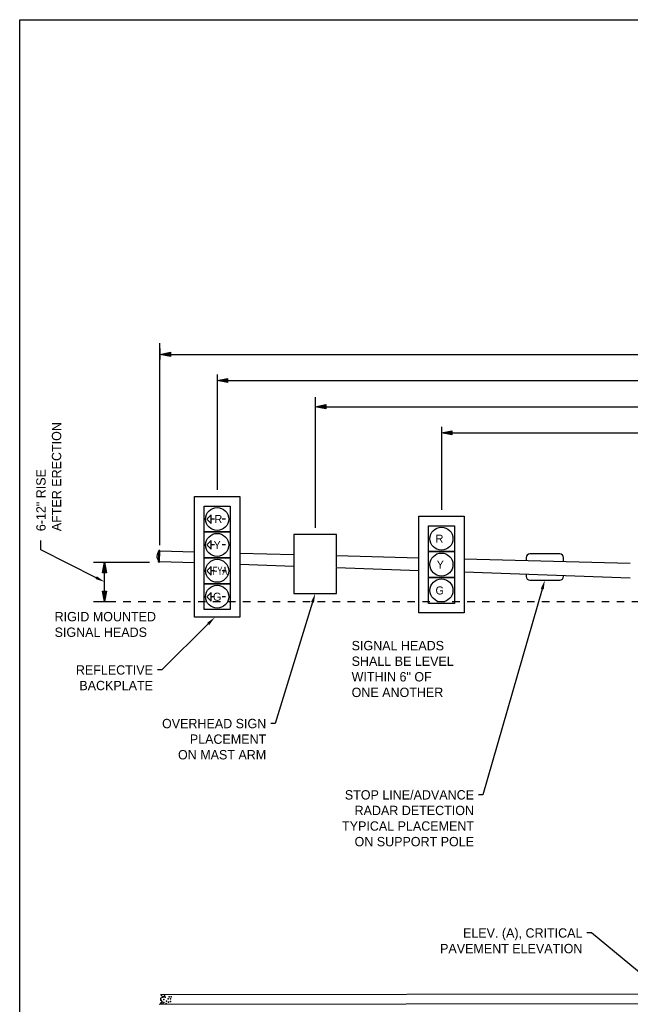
# Model space of a CAD drawing. Header units: feet. Extents: x -492 to 168807, y -198 to 321400.
# Tile 7 of 28: x 63.56 to 71.73, y -130.48 to -117.32. Entities that reach past the tile are written whole.
import ezdxf
from ezdxf import colors
from ezdxf.entities.mleader import LeaderData, LeaderLine
from ezdxf.enums import TextEntityAlignment as Align
from ezdxf.math import Vec2, Vec3

# ---------------------------------------------------------------- set-up
doc = ezdxf.new("R2010")
doc.units = ezdxf.units.FT
doc.header["$MEASUREMENT"] = 0
doc.linetypes.add('F', pattern=[0.15000000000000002, 0.1, -0.05])
doc.layers.add('COLUMNS', color=6, linetype='Continuous', plot=False)
for name, color, linetype in [('SH_Data', 7, 'Continuous'), ('ST_Details', 4, 'Continuous'), ('TEXT-DED', 10, 'Continuous')]:
    doc.layers.add(name, color=color, linetype=linetype)
doc.styles.add('Slanted-Normal', font='font31.shx', dxfattribs={"height": 0.14})
doc.styles.add('Slanted-Normal LS 0.50', font='ISO_FONTRIGHT.shx', dxfattribs={"height": 0.14})
doc.dimstyles.new('Dec-0  Slanted', dxfattribs={"dimtxt": 0.14, "dimasz": 0.14, "dimexe": 0.07000000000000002, "dimexo": 0.07000000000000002, "dimgap": 0.07000000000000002, "dimtad": 1, "dimdec": 0, "dimzin": 3, "dimdsep": 46, "dimtxsty": 'Slanted-Normal', "dimblk": 'Dim1', "dimcen": 0, "dimclrd": 95, "dimclre": 95, "dimclrt": 7, "dimaunit": 1, "dimadec": 5, "dimazin": 3, "dimtfac": 1, "dimtdec": 0, "dimtmove": 1, "dimatfit": 0, "dimldrblk": 'Dim1', "dimfxl": 1, "dimtolj": 1, "dimtzin": 0, "dimlwd": -1, "dimlwe": -1, "dimarcsym": 0})

# ---------------------------------------------------------------- blocks, each defined once
blk = doc.blocks.new('Dim1')
h = blk.add_hatch(color=4)
h.dxf.hatch_style = 1
h.paths.add_polyline_path([(0, 0), (-1.000000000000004, -0.1999999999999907), (-1.000000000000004, 0.1999999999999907)])
at = {"color": 4}
blk.add_lwpolyline([(0, 0), (-1.000000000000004, -0.1999999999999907), (-1.000000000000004, 0.1999999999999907), (0, 0)], dxfattribs=at)
blk = doc.blocks.new('*D1104')
at = {"layer": 'Defpoints', "color": 0, "transparency": 16777216}
for p in [(65.43536308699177, -121.6431564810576), (78.61215998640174, -121.6431564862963), (78.61215998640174, -121.7931564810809)]:
    blk.add_point(p, dxfattribs=at)
at = {"layer": 'TEXT-DED', "color": 95, "linetype": 'Continuous', "transparency": 16777216}
for p, q in [((65.43536308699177, -121.7131564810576), (65.43536308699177, -121.8631564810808)), ((78.61215998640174, -121.7131564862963), (78.61215998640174, -121.8631564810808)), ((65.57536308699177, -121.7931564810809), (78.47215998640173, -121.7931564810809))]:
    blk.add_line(p, q, dxfattribs=at)
at = {"layer": 'TEXT-DED', "color": 95, "transparency": 16777216, "xscale": 0.14, "yscale": 0.14, "zscale": 0.14, "rotation": 180}
blk.add_blockref('Dim1', (65.43536308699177, -121.7931564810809), dxfattribs=at)
at = {"layer": 'TEXT-DED', "color": 95, "transparency": 16777216, "xscale": 0.14, "yscale": 0.14, "zscale": 0.14}
blk.add_blockref('Dim1', (78.61215998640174, -121.7931564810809), dxfattribs=at)
at = {"layer": 'TEXT-DED', "transparency": 16777216, "insert": (72.02376153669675, -121.6531564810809), "char_height": 0.14, "attachment_point": 5, "style": 'Slanted-Normal'}
blk.add_mtext('\\A1;{\\Ffont31|c0;L}', dxfattribs=at)
blk = doc.blocks.new('*D1098')
at = {"layer": 'Defpoints', "color": 0, "transparency": 16777216}
for p in [(69.20071831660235, -122.6926564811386), (78.61246257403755, -122.8426564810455), (78.61246257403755, -122.8426564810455)]:
    blk.add_point(p, dxfattribs=at)
at = {"layer": 'TEXT-DED', "color": 95, "linetype": 'Continuous', "transparency": 16777216}
for p, q in [((69.20071831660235, -122.7626564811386), (69.20071831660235, -122.9126564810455)), ((69.34071831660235, -122.8426564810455), (78.47246257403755, -122.8426564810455))]:
    blk.add_line(p, q, dxfattribs=at)
at = {"layer": 'TEXT-DED', "color": 95, "transparency": 16777216, "xscale": 0.14, "yscale": 0.14, "zscale": 0.14, "rotation": 180}
blk.add_blockref('Dim1', (69.20071831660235, -122.8426564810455), dxfattribs=at)
at = {"layer": 'TEXT-DED', "color": 95, "transparency": 16777216, "xscale": 0.14, "yscale": 0.14, "zscale": 0.14}
blk.add_blockref('Dim1', (78.61246257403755, -122.8426564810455), dxfattribs=at)
at = {"layer": 'TEXT-DED', "transparency": 16777216, "insert": (73.90659044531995, -122.7026564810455), "char_height": 0.14, "attachment_point": 5, "style": 'Slanted-Normal'}
blk.add_mtext('\\A1;{\\Ffont31|c0;L2}', dxfattribs=at)
blk = doc.blocks.new('*D1099')
at = {"layer": 'Defpoints', "color": 0, "transparency": 16777216}
for p in [(66.20071831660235, -121.9931564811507), (78.61215998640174, -121.9931564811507), (78.61215998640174, -122.1431564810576)]:
    blk.add_point(p, dxfattribs=at)
at = {"layer": 'TEXT-DED', "color": 95, "linetype": 'Continuous', "transparency": 16777216}
for p, q in [((66.20071831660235, -122.0631564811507), (66.20071831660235, -122.2131564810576)), ((66.34071831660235, -122.1431564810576), (78.47215998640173, -122.1431564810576)), ((78.61215998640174, -122.0631564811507), (78.61215998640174, -122.2131564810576))]:
    blk.add_line(p, q, dxfattribs=at)
at = {"layer": 'TEXT-DED', "color": 95, "transparency": 16777216, "xscale": 0.14, "yscale": 0.14, "zscale": 0.14, "rotation": 180}
blk.add_blockref('Dim1', (66.20071831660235, -122.1431564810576), dxfattribs=at)
at = {"layer": 'TEXT-DED', "color": 95, "transparency": 16777216, "xscale": 0.14, "yscale": 0.14, "zscale": 0.14}
blk.add_blockref('Dim1', (78.61215998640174, -122.1431564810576), dxfattribs=at)
at = {"layer": 'TEXT-DED', "transparency": 16777216, "insert": (72.40643915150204, -122.0031564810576), "char_height": 0.14, "attachment_point": 5, "style": 'Slanted-Normal'}
blk.add_mtext('\\A1;{\\Ffont31|c0;L1}', dxfattribs=at)
blk = doc.blocks.new('*D1102')
at = {"layer": 'Defpoints', "color": 0, "transparency": 16777216}
for p in [(67.51243039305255, -122.4364395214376), (78.61236639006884, -122.4363574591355), (78.61236639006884, -122.4926325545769)]:
    blk.add_point(p, dxfattribs=at)
at = {"layer": 'TEXT-DED', "color": 95, "linetype": 'Continuous', "transparency": 16777216}
for p, q in [((67.51243039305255, -122.5064395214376), (67.51243039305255, -122.5626325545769)), ((67.65243039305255, -122.4926325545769), (78.47236639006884, -122.4926325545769)), ((78.61236639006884, -122.5063574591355), (78.61236639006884, -122.5626325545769))]:
    blk.add_line(p, q, dxfattribs=at)
at = {"layer": 'TEXT-DED', "color": 95, "transparency": 16777216, "xscale": 0.14, "yscale": 0.14, "zscale": 0.14, "rotation": 180}
blk.add_blockref('Dim1', (67.51243039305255, -122.4926325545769), dxfattribs=at)
at = {"layer": 'TEXT-DED', "color": 95, "transparency": 16777216, "xscale": 0.14, "yscale": 0.14, "zscale": 0.14}
blk.add_blockref('Dim1', (78.61236639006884, -122.4926325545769), dxfattribs=at)
at = {"layer": 'TEXT-DED', "transparency": 16777216, "insert": (73.06239839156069, -122.3526325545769), "char_height": 0.14, "attachment_point": 5, "style": 'Slanted-Normal'}
blk.add_mtext('\\A1;{\\Ffont31|c0;S1}', dxfattribs=at)
blk = doc.blocks.new('*D1103')
at = {"layer": 'Defpoints', "color": 0, "linetype": 'Continuous', "transparency": 16777216}
for p in [(64.54474179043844, -124.5725627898), (64.69474178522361, -124.5725627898), (64.54474178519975, -125.0978674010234)]:
    blk.add_point(p, dxfattribs=at)
at = {"layer": 'TEXT-DED', "color": 95, "linetype": 'Continuous', "transparency": 16777216}
for p, q in [((64.61474179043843, -124.5725627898), (64.7647417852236, -124.5725627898)), ((64.69474178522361, -124.9578674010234), (64.69474178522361, -124.7125627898)), ((64.61474178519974, -125.0978674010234), (64.7647417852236, -125.0978674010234))]:
    blk.add_line(p, q, dxfattribs=at)
at = {"layer": 'TEXT-DED', "color": 95, "linetype": 'Continuous', "transparency": 16777216, "xscale": 0.14, "yscale": 0.14, "zscale": 0.14}
for p, rotation in [((64.69474178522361, -124.5725627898), 90), ((64.69474178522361, -125.0978674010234), 270)]:
    blk.add_blockref('Dim1', p, dxfattribs=dict(at, rotation=rotation))

msp = doc.modelspace()

# ---------------------------------------------------------------- linework, layer by layer
at = {"layer": 'COLUMNS', "color": 1}
msp.add_lwpolyline([(63.55945756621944, -138.068953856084), (63.55945756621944, -117.318953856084), (93.93445756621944, -117.318953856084), (93.93445756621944, -138.068953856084)], close=True, dxfattribs=at)
at = {"layer": 'SH_Data', "color": 247}
for p in [(65.44884519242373, -130.4283735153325), (65.48347185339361, -130.3815117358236), (65.48347185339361, -130.3815117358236), (65.48608656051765, -130.41811763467), (65.48608656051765, -130.41811763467), (65.48608656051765, -130.41811763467), (65.48608656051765, -130.41811763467), (65.48608656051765, -130.41811763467), (65.48608656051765, -130.41811763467), (65.48608656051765, -130.41811763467), (65.48608656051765, -130.41811763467), (65.496545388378, -130.3684382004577), (65.50700421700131, -130.3867411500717), (65.50700421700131, -130.3867411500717), (65.50700421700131, -130.3867411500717), (65.50700421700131, -130.3867411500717), (65.52269245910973, -130.4390352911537), (65.52269245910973, -130.4390352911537), (65.52269245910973, -130.4390352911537), (65.52269245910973, -130.4390352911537), (65.52269245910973, -130.4390352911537), (65.52269245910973, -130.4390352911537), (65.52269245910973, -130.4390352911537), (65.52269245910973, -130.4390352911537), (65.52269245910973, -130.4390352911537), (65.5436101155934, -130.4102735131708), (65.5436101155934, -130.4102735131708), (65.5436101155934, -130.4102735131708), (65.5436101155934, -130.4102735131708), (65.5436101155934, -130.4102735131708), (65.5436101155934, -130.4102735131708), (65.54883952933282, -130.4521088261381), (65.54883952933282, -130.4521088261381), (65.54883952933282, -130.4521088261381), (65.55668365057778, -130.3841264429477), (65.5749866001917, -130.4102735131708), (65.57760130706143, -130.4468794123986), (65.57760130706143, -130.4468794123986), (65.57760130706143, -130.4468794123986), (65.57760130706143, -130.4468794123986), (65.58544542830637, -130.3815117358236), (65.47301302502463, -130.4769485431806), (65.48608656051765, -130.4573382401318), (65.48608656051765, -130.4573382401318), (65.48608656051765, -130.4573382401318), (65.5200777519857, -130.470411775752)]:
    msp.add_point(p, dxfattribs=at)
at = {"layer": 'ST_Details'}
for p, q in [((66.16353886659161, -123.9949584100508), (66.11994916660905, -123.9949584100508)), ((66.31225666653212, -123.9949584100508), (66.26866696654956, -123.9949584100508)), ((66.16353886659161, -124.3411119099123), (66.11994916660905, -124.3411119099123)), ((66.31225666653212, -124.3411119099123), (66.26866696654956, -124.3411119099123)), ((65.43536308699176, -124.421876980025), (65.89943656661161, -124.4339587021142)), ((66.50200006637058, -124.4496458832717), (67.22655703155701, -124.4685090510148)), ((67.79798560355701, -124.483385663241), (68.89943656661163, -124.5120609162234)), ((69.50200006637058, -124.5277480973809), (71.72635981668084, -124.5856572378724)), ((65.43051481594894, -124.5614061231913), (65.89943656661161, -124.5776999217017)), ((66.50200006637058, -124.5986374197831), (67.22655703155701, -124.6238138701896)), ((67.79798560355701, -124.6436695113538), (68.89943656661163, -124.6819420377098)), ((66.16353886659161, -124.6872654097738), (66.11994916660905, -124.6872654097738)), ((66.31225666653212, -124.6872654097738), (66.26866696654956, -124.6872654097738)), ((69.50200006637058, -124.7028795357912), (71.72635981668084, -124.7801701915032)), ((66.16353886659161, -125.0334189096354), (66.11994916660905, -125.0334189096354)), ((66.31225666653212, -125.0334189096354), (66.26866696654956, -125.0334189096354)), ((78.37256797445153, -130.3407487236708), (65.44250547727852, -130.356310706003)), ((65.42559645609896, -130.4799099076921), (78.37260458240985, -130.4671308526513))]:
    msp.add_line(p, q, dxfattribs=at)
at = {"layer": 'ST_Details', "flags": 128}
for points in [[(65.89943656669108, -124.9885471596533), (65.89943656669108, -123.6936766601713), (66.50200006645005, -123.6936766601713), (66.50200006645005, -125.3085471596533), (65.89943656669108, -125.3085471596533)], [(66.0276415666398, -123.82188166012), (66.37379506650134, -123.82188166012), (66.37379506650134, -124.1680351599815), (66.0276415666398, -124.1680351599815), (66.0276415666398, -123.82188166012)], [(66.11994916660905, -123.9372661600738), (66.06225691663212, -123.9949584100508), (66.11994916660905, -124.0526506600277), (66.11994916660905, -123.9372661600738)], [(68.8994365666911, -125.2510392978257), (68.8994365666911, -123.9561687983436), (69.50200006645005, -123.9561687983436), (69.50200006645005, -125.2510392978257), (68.8994365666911, -125.2510392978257)], [(69.0276415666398, -124.0843737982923), (69.37379506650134, -124.0843737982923), (69.37379506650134, -124.4305272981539), (69.0276415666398, -124.4305272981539), (69.0276415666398, -124.0843737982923)], [(66.0276415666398, -124.1680351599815), (66.37379506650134, -124.1680351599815), (66.37379506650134, -124.5141886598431), (66.0276415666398, -124.5141886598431), (66.0276415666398, -124.1680351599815)], [(66.11994916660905, -124.2834196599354), (66.06225691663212, -124.3411119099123), (66.11994916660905, -124.3988041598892), (66.11994916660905, -124.2834196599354)], [(65.41962232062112, -124.4133923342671), (65.41281031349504, -124.5684637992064), (65.42854193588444, -124.5693461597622), (65.43536308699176, -124.4138906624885), (65.41962232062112, -124.4133923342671)], [(66.0276415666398, -124.5141886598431), (66.37379506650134, -124.5141886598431), (66.37379506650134, -124.8603421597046), (66.0276415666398, -124.8603421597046), (66.0276415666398, -124.5141886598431)], [(69.0276415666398, -124.4305272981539), (69.37379506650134, -124.4305272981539), (69.37379506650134, -124.7766807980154), (69.0276415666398, -124.7766807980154), (69.0276415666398, -124.4305272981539)], [(66.11994916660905, -124.6295731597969), (66.06225691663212, -124.6872654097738), (66.11994916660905, -124.7449576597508), (66.11994916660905, -124.6295731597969)], [(69.0276415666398, -124.7766807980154), (69.37379506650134, -124.7766807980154), (69.37379506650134, -125.1228342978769), (69.0276415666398, -125.1228342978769), (69.0276415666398, -124.7766807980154)], [(66.0276415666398, -124.8603421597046), (66.37379506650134, -124.8603421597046), (66.37379506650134, -125.2064956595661), (66.0276415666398, -125.2064956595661), (66.0276415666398, -124.8603421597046)], [(66.11994916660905, -124.9757266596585), (66.06225691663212, -125.0334189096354), (66.11994916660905, -125.0911111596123), (66.11994916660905, -124.9757266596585)]]:
    msp.add_lwpolyline(points, close=True, dxfattribs=at)
for points in [[(67.79798560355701, -124.6436695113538), (67.79798560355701, -124.2029455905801), (67.22655703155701, -124.2029455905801), (67.22655703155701, -124.6238138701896)], [(67.22655703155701, -124.6151270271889), (67.22655703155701, -124.9886598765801), (67.79798560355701, -124.9886598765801), (67.79798560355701, -124.6523563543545)]]:
    msp.add_lwpolyline(points, dxfattribs=at)
for points in [[(70.833178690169, -124.5624040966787), (70.833178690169, -124.5112428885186, 0.414213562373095), (70.78317869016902, -124.4612428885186), (70.38317869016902, -124.4612428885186, 0.414213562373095), (70.333178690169, -124.5112428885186), (70.333178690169, -124.5493870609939)], [(70.333178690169, -124.7317608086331), (70.333178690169, -124.7612428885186, 0.414213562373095), (70.38317869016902, -124.8112428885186), (70.78317869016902, -124.8112428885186, 0.414213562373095), (70.833178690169, -124.7612428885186), (70.833178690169, -124.7491344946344)]]:
    msp.add_lwpolyline(points, format="xyb", dxfattribs=at)
at = {"layer": 'ST_Details'}
for centre in [(66.20071831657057, -123.9949584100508), (69.20071831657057, -124.2574505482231), (66.20071831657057, -124.3411119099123), (69.20071831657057, -124.6036040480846), (66.20071831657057, -124.6872654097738), (66.20071831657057, -125.0334189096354), (69.20071831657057, -124.9497575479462)]:
    msp.add_circle(centre, 0.1538459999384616, dxfattribs=at)
for points, knots in [([(65.41961651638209, -124.4133904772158), (65.41455493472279, -124.4289873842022), (65.40949335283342, -124.444584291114), (65.40443177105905, -124.4601811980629), (65.40120766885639, -124.4701160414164), (65.39797985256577, -124.4800503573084), (65.39475727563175, -124.4899850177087), (65.38899483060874, -124.5077496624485), (65.40885705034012, -124.5251433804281), (65.41055439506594, -124.5437431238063), (65.41130636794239, -124.5519833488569), (65.41205834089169, -124.5602235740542), (65.41281031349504, -124.5684637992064)], [0, 0, 0, 0, 0.3048228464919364, 0.3048228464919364, 0.3048228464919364, 0.4989874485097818, 0.4989874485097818, 0.4989874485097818, 0.8461825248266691, 0.8461825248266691, 0.8461825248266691, 1, 1, 1, 1]), ([(65.44817330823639, -130.352749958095), (65.45558164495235, -130.3645161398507), (65.46298998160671, -130.37628232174), (65.4703983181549, -130.3880485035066), (65.47621702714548, -130.3972899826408), (65.44065362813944, -130.3949250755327), (65.4416365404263, -130.4037367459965), (65.44254206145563, -130.4118546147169), (65.44638029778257, -130.4237930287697), (65.45078801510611, -130.4324985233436), (65.45514164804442, -130.4410971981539), (65.46515154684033, -130.450636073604), (65.46909096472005, -130.4560308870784), (65.47319730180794, -130.4616542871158), (65.43035434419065, -130.4650041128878), (65.44032918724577, -130.4677970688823), (65.45122379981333, -130.4708475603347), (65.46211841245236, -130.473898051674), (65.47301302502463, -130.4769485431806)], [0, 0, 0, 0, 0.2091003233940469, 0.2091003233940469, 0.2091003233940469, 0.3733334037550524, 0.3733334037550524, 0.3733334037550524, 0.5246353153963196, 0.5246353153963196, 0.5246353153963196, 0.674080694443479, 0.674080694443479, 0.674080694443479, 0.829858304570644, 0.829858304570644, 0.829858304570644, 1, 1, 1, 1])]:
    msp.add_open_spline(points, degree=3, knots=knots, dxfattribs=at)
at = {"layer": 'TEXT-DED'}
for p, q in [((65.43536308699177, -124.3442194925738), (65.43536308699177, -121.6431564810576)), ((66.20071831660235, -122.064166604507), (66.20071831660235, -123.6040818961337)), ((67.51244116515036, -122.3661239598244), (67.51227131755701, -124.1110248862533)), ((69.20071831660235, -122.7627922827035), (69.20071831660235, -123.8717606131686)), ((64.54474179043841, -124.5725627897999), (65.29648817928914, -124.5725627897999))]:
    msp.add_line(p, q, dxfattribs=at)
at = {"layer": 'TEXT-DED', "linetype": 'F'}
msp.add_line((64.54474178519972, -125.0978674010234), (78.3121704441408, -125.0978674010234), dxfattribs=at)

# ---------------------------------------------------------------- texts
at = {"layer": 'ST_Details', "style": 'Slanted-Normal LS 0.50'}
for s, p in [('R', (66.21769117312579, -123.9949584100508)), ('R', (69.17426852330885, -124.2574505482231)), ('Y', (66.20071831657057, -124.3411119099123)), ('Y', (69.18544921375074, -124.6036040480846)), ('G', (69.17743014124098, -124.9497575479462)), ('G', (66.20071831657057, -125.0334189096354))]:
    msp.add_text(s, height=0.1076922, dxfattribs=at).set_placement(p, align=Align.MIDDLE_CENTER)
at = {"layer": 'ST_Details', "style": 'Slanted-Normal LS 0.50', "width": 0.7}
msp.add_text('FYA', height=0.1076922, dxfattribs=at).set_placement((66.23996891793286, -124.6872654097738), align=Align.MIDDLE_CENTER)
at = {"layer": 'TEXT-DED', "char_height": 0.125, "width": 4.413842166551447, "attachment_point": 1, "style": 'Slanted-Normal'}
for s, insert in [('RIGID MOUNTED\\PSIGNAL HEADS', (64.02677694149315, -125.2369580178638)), ('SIGNAL HEADS \\PSHALL BE LEVEL\\PWITHIN 6" OF\\PONE ANOTHER', (67.99910600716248, -125.6245521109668))]:
    msp.add_mtext(s, dxfattribs=dict(at, insert=insert))

# ---------------------------------------------------------------- dimensions: what is measured, and where the dimension line sits
at = {"layer": 'TEXT-DED'}
for base, p1, p2, text, picture, middle in [((78.61215998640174, -121.7931564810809), (65.43536308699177, -121.6431564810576), (78.61215998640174, -121.6431564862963), '{\\Ffont31|c0;L}', '*D1104', (72.02376153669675, -121.6531564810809)), ((78.61215998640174, -122.1431564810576), (66.20071831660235, -121.9931564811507), (78.61215998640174, -121.9931564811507), '{\\Ffont31|c0;L1}', '*D1099', (72.40643915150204, -122.0031564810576)), ((78.61236639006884, -122.4926325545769), (67.51243039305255, -122.4364395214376), (78.61236639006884, -122.4363574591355), '{\\Ffont31|c0;S1}', '*D1102', (73.06239839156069, -122.3526325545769)), ((78.61246257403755, -122.8426564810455), (69.20071831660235, -122.6926564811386), (78.61246257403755, -122.8426564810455), '{\\Ffont31|c0;L2}', '*D1098', (73.90659044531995, -122.7026564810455))]:
    dim = msp.add_linear_dim(base=base, p1=p1, p2=p2, text=text, dimstyle='Dec-0  Slanted', override={"dimtxt": 0.125, "dimpost": "'", "dimclrt": 256}, dxfattribs=at)
    dim.commit()
    dim.dimension.update_dxf_attribs({"geometry": picture, "text_midpoint": middle})
at = {"layer": 'TEXT-DED', "color": 97, "linetype": 'Continuous', "lineweight": 0}
dim = msp.add_linear_dim(base=(64.69474178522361, -124.5725627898), p1=(64.54474178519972, -125.0978674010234), p2=(64.54474179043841, -124.5725627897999), angle=90, text=' ', dimstyle='Dec-0  Slanted', override={"dimtxt": 0.125, "dimpost": "'", "dimclrt": 256}, dxfattribs=at)
dim.commit()
dim.dimension.update_dxf_attribs({"geometry": '*D1103', "text_midpoint": (64.69474178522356, -124.8352150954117)})

# ---------------------------------------------------------------- leaders
at = {"layer": 'TEXT-DED'}
ml = msp.add_multileader_mtext('Standard', dxfattribs=at)
ml.set_content('6-12" RISE \\PAFTER ERECTION', color=256, style='Slanted-Normal')
ml.set_leader_properties(color=256, linetype='ByLayer', lineweight=-1)
ml.build(insert=Vec2(0, 0))
ml.multileader.update_dxf_attribs({"dogleg_length": 0.125, "arrow_head_size": 0.125})
ctx = ml.context
ctx.base_point, ctx.char_height, ctx.arrow_head_size, ctx.landing_gap_size, ctx.plane_origin, ctx.plane_x_axis, ctx.plane_y_axis = Vec3(63.84382701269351, -124.2823073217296), 0.125, 0.125, 0.125, Vec3(61.12012310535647, -123.3034345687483), Vec3(6.123233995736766e-17, 1), Vec3(-1, 6.123233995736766e-17)
notes = []
notes.append((ctx, [(0, (1, 1, 0), (63.84382701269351, -124.4073073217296), (6.123233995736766e-17, 1), 0.125, [(0, [(64.69474178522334, -124.8352150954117)], 0, [])])]))
ctx.mtext.insert, ctx.mtext.text_direction, ctx.mtext.rotation, ctx.mtext.width, ctx.mtext.flow_direction = Vec3(63.78132701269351, -124.1573073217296), Vec3(6.123233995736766e-17, 1), 1.570796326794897, 2.616102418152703, 5
ml = msp.add_multileader_mtext('Standard', dxfattribs=at)
ml.set_content('STOP LINE/ADVANCE\\PRADAR DETECTION\\PTYPICAL PLACEMENT\\PON SUPPORT POLE', color=256, style='Slanted-Normal')
ml.set_leader_properties()
ml.build(insert=Vec2(0, 0))
ml.multileader.update_dxf_attribs({"dogleg_length": 0.06, "arrow_head_size": 0.125})
ctx = ml.context
ctx.base_point, ctx.char_height, ctx.arrow_head_size, ctx.landing_gap_size, ctx.plane_origin = Vec3(67.69796879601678, -127.6824613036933), 0.125, 0.125, 0.06, Vec3(70.46347497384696, -126.9245325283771)
ctx.text_align_type = 2
notes.append((ctx, [(0, (1, 1, 0), (69.75594498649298, -127.6824613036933), (-1, 0), 0.06, [(0, [(70.58317869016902, -124.8112428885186)], 0, [])])]))
ctx.mtext.insert, ctx.mtext.width, ctx.mtext.alignment, ctx.mtext.flow_direction = Vec3(69.63594498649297, -127.6199613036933), 2.055591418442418, 3, 5
ml = msp.add_multileader_mtext('Standard', dxfattribs=at)
ml.set_content('OVERHEAD SIGN PLACEMENT\\PON MAST ARM', color=256, style='Slanted-Normal')
ml.set_leader_properties()
ml.build(insert=Vec2(0, 0))
ml.multileader.update_dxf_attribs({"dogleg_length": 0.06, "arrow_head_size": 0.125})
ctx = ml.context
ctx.base_point, ctx.char_height, ctx.arrow_head_size, ctx.landing_gap_size, ctx.plane_origin = Vec3(65.38285059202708, -126.7292683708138), 0.125, 0.125, 0.06, Vec3(67.86230020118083, -125.3688404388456)
ctx.text_align_type = 2
notes.append((ctx, [(0, (1, 1, 0), (66.97654106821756, -126.7292683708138), (-1, 0), 0.06, [(0, [(67.51227131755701, -124.9886598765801)], 0, [])])]))
ctx.mtext.insert, ctx.mtext.width, ctx.mtext.alignment, ctx.mtext.flow_direction = Vec3(66.85654106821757, -126.6667683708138), 1.650223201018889, 3, 5
ml = msp.add_multileader_mtext('Standard', dxfattribs=at)
ml.set_content('REFLECTIVE BACKPLATE', color=256, style='Slanted-Normal')
ml.set_leader_properties()
ml.build(insert=Vec2(0, 0))
ml.multileader.update_dxf_attribs({"dogleg_length": 0.06, "arrow_head_size": 0.125})
ctx = ml.context
ctx.base_point, ctx.char_height, ctx.arrow_head_size, ctx.landing_gap_size, ctx.plane_origin = Vec3(64.21958013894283, -126.0125787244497), 0.125, 0.125, 0.06, Vec3(66.16961012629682, -125.2546499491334)
ctx.text_align_type = 2
notes.append((ctx, [(0, (1, 1, 0), (65.46208013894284, -126.0125787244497), (-1, 0), 0.06, [(0, [(66.16961012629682, -125.3085471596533)], 0, [])])]))
ctx.mtext.insert, ctx.mtext.width, ctx.mtext.alignment, ctx.mtext.flow_direction = Vec3(65.34208013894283, -125.9500787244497), 1.380273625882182, 3, 5
ml = msp.add_multileader_mtext('Standard', dxfattribs=at)
ml.set_content('ELEV. (A), CRITICAL PAVEMENT ELEVATION', color=256, style='Slanted-Normal')
ml.set_leader_properties()
ml.build(insert=Vec2(0, 0))
ml.multileader.update_dxf_attribs({"dogleg_length": 0.06, "arrow_head_size": 0.125})
ctx = ml.context
ctx.base_point, ctx.char_height, ctx.arrow_head_size, ctx.landing_gap_size, ctx.plane_origin = Vec3(69.02818860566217, -129.5288377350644), 0.125, 0.125, 0.06, Vec3(71.91373446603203, -128.7709089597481)
ctx.text_align_type = 2
notes.append((ctx, [(0, (1, 1, 0), (71.20620447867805, -129.5288377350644), (-1, 0), 0.06, [(0, [(72.20167024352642, -130.348175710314)], 0, [])])]))
ctx.mtext.insert, ctx.mtext.width, ctx.mtext.alignment, ctx.mtext.flow_direction = Vec3(71.08620447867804, -129.4663377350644), 2.372374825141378, 3, 5
for ctx, leaders in notes:
    for number, flags, end, landing, length, lines in leaders:
        leader = LeaderData()
        leader.index, (leader.has_last_leader_line, leader.has_dogleg_vector, leader.attachment_direction) = number, flags
        leader.last_leader_point, leader.dogleg_vector, leader.dogleg_length = Vec3(end), Vec3(landing), length
        for number, points, colour, breaks in lines:
            line = LeaderLine()
            line.index, line.vertices, line.color, line.breaks = number, Vec3.list(points), colors.encode_raw_color(colour), breaks
            leader.lines.append(line)
        ctx.leaders.append(leader)

doc.saveas('drawing.dxf')
